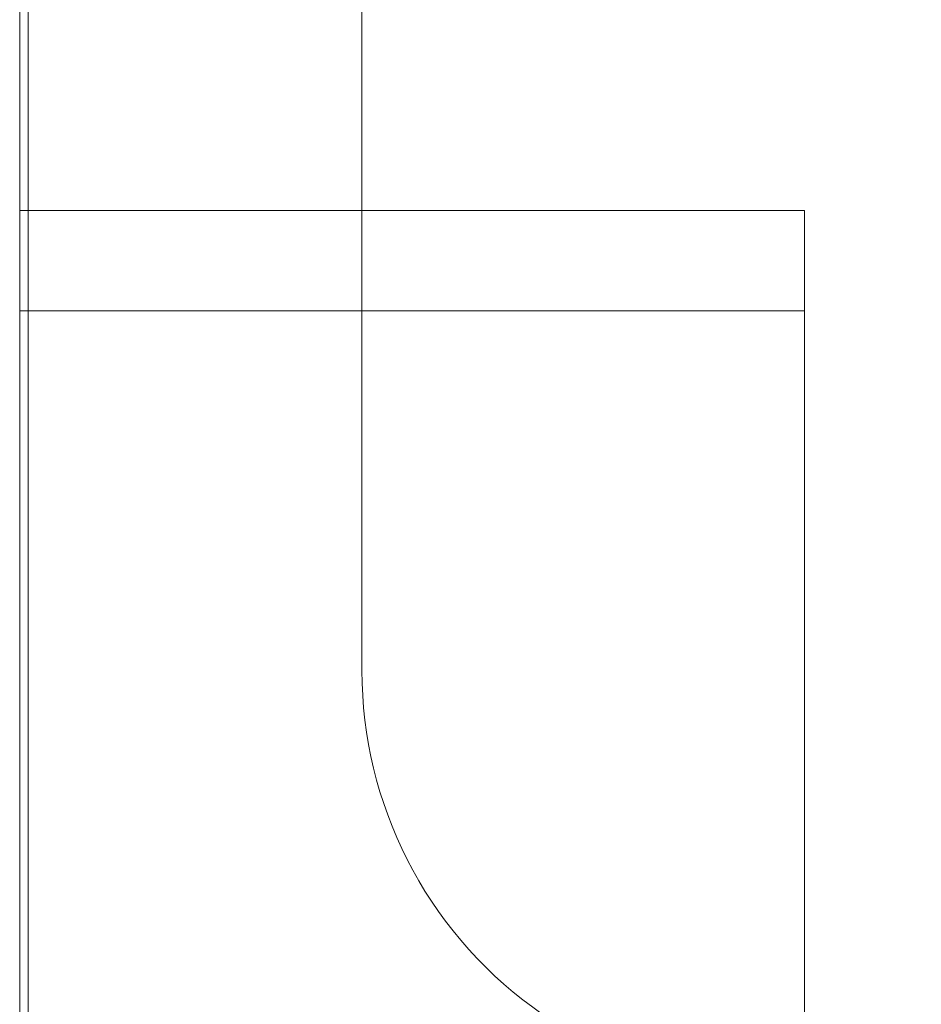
# Model space of a CAD drawing. Header units: millimetres. Extents: x 0 to 10560344, y -63228 to 177747.
# Tile 53 of 126: x 106467.62 to 106473.02, y -41060.97 to -41055.08. Entities that reach past the tile are written whole.
import ezdxf

# ---------------------------------------------------------------- set-up
doc = ezdxf.new("R2010")
doc.units = ezdxf.units.MM
doc.layers.add('008', color=8, linetype='Continuous', lineweight=9)

msp = doc.modelspace()

# ---------------------------------------------------------------- linework, layer by layer
at = {"layer": '008', "linetype": 'Continuous'}
for p, q in [((106467.6188, -41066.5195), (106467.6188, -41045.9195)), ((106472.3188, -41056.2195), (106467.6188, -41056.2195)), ((106472.3188, -41062.2195), (106472.3188, -41056.2195)), ((106472.3188, -41056.8195), (106467.6188, -41056.8195))]:
    msp.add_line(p, q, dxfattribs=at)
msp.add_lwpolyline([(106467.6688, -41045.741), (106467.6688, -41061.4916, 0.267949), (106467.9188, -41061.9246), (106468.9868, -41062.5412, -0.376373), (106469.6226, -41064.4143), (106469.0322, -41065.8397, 0.534511), (106469.217, -41066.1163), (106470.2442, -41066.1163, 0.609065), (106470.4072, -41065.8005, -1.936492), (106471.6303, -41065.8005, 0.609065), (106471.7934, -41066.1163), (106472.8188, -41066.1163, 0.414214), (106473.0188, -41065.9163), (106473.0188, -41065.3663), (106472.1632, -41063.8844, -0.126173), (106472.1231, -41063.7408, 0.233397), (106470.6917, -41060.9924, -0.239087), (106469.6688, -41058.9754), (106469.6688, -41048.2571, -0.239087)], format="xyb", dxfattribs=at)

doc.saveas('drawing.dxf')
